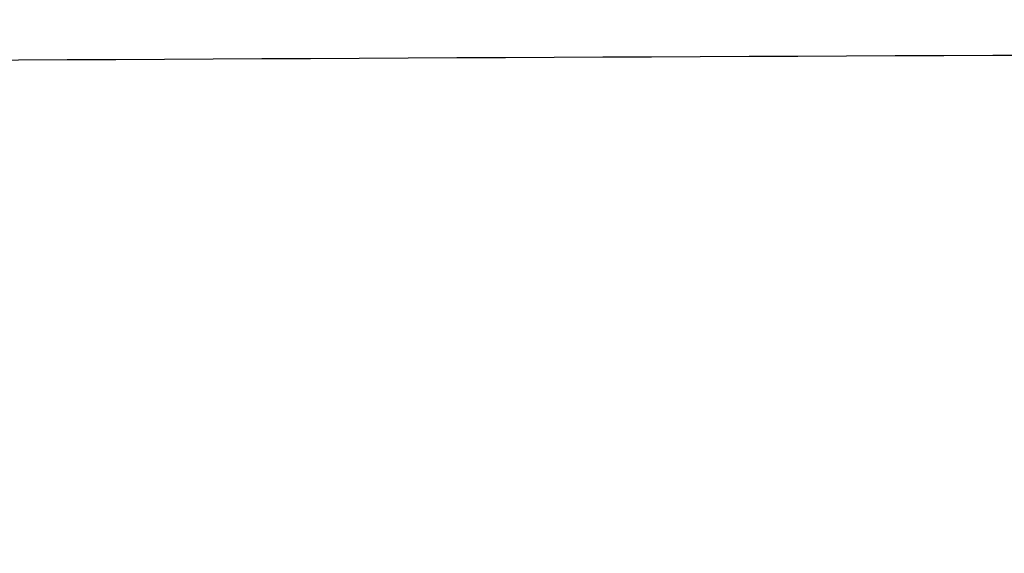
# Model space of a CAD drawing. Header units: millimetres. Extents: x -203 to 203, y 78 to 485.
# Tile 206 of 256: x -0.6445 to -0.552, y 201.3795 to 201.4296. Entities that reach past the tile are written whole.
import ezdxf

# ---------------------------------------------------------------- set-up
doc = ezdxf.new("R2010")
doc.units = ezdxf.units.MM
doc.layers.add('Layer 01', color=18, linetype='Continuous', true_color=0x000000)

# ---------------------------------------------------------------- blocks, each defined once
blk = doc.blocks.new('10CP311BZ')
at = {"layer": 'Layer 01', "extrusion": (1.690585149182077e-14, -1, 4.631737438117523e-14)}
blk.add_open_spline([(-4.897943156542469, 12.00000000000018, 1.193530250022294), (-4.970147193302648, 12, 0.804749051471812), (-4.996238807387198, 12.00000000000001, 0.410242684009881), (-4.9679039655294, 12.00000000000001, -0.1743757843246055), (-4.946842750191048, 12, -0.3687589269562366), (-4.880705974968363, 12, -0.7565128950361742), (-4.835463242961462, 12.00000000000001, -0.9497872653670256), (-4.667284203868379, 12, -1.512509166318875), (-4.511651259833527, 12.00000000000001, -1.870449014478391), (-4.111117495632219, 12.00000000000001, -2.551026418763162), (-3.872288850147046, 12.00000000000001, -2.862611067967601), (-3.46188979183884, 12.00000000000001, -3.282566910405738), (-3.315211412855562, 12, -3.415790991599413), (-3.007185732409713, 12, -3.66129304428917), (-2.686333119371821, 11.99999999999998, -3.8851257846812), (-2.340540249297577, 11.99999999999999, -4.066825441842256), (-1.982028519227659, 12, -4.227038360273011), (-1.795723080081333, 12, -4.296442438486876), (-1.419845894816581, 12, -4.409822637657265), (-1.229184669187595, 12.00000000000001, -4.454382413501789), (-0.8424356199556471, 12.00000000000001, -4.519324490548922), (-0.6451276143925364, 12, -4.539719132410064), (-0.0547867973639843, 12, -4.562814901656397), (0.3352540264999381, 12.00000000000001, -4.529017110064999), (0.7214720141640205, 12, -4.441787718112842)], degree=3, knots=[0, 0, 0, 0, 1.179138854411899, 1.179138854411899, 1.768708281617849, 1.768708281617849, 2.3582777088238, 2.3582777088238, 3.537416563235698, 3.537416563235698, 4.716555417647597, 4.716555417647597, 5.306124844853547, 5.306124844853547, 5.895694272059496, 6.485263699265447, 6.485263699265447, 7.074833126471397, 7.074833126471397, 7.664402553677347, 7.664402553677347, 8.253971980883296, 8.253971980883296, 9.433110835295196, 9.433110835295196, 9.433110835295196, 9.433110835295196], dxfattribs=at)
at = {"layer": 'Layer 01'}
blk.add_rational_spline([(-1.7843140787e-06, 11.52494583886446, 4.499999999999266), (1.863961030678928, 11.58749999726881, 4.499999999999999), (3.181980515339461, 11.64999999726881, 3.181980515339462), (4.499999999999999, 11.71249999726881, 1.86396103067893), (4.499999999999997, 11.77499999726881), (4.499999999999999, 11.83749999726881, -1.863961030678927), (3.181980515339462, 11.89999999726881, -3.181980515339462), (2.155022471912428, 11.94869797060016, -4.208938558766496), (0.7214720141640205, 12, -4.441787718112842)], [1, 0.9238795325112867, 1, 0.9238795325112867, 1, 0.9238795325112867, 1, 0.939675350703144, 0.9749639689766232], degree=2, knots=[-14.09645303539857, -14.09645303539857, -14.09645303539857, -10.36643229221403, -10.36643229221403, -6.636415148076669, -6.636415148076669, -2.906398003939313, -2.906398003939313, 0, 0, 0], dxfattribs=at)
blk.add_open_spline([(1.819486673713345, 9.393898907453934, 9.5), (0.9823546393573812, 10.2310309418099, 9.5), (0.145222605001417, 11.06816297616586, 9.5)], degree=2, dxfattribs=at)
blk = doc.blocks.new('CT311ABINT')
at = {"layer": 'Layer 01', "extrusion": (-0.1637859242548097, -0.984092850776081, 0.06881447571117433), "rotation": 0.6561814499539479}
blk.add_blockref('10CP311BZ', (-41.93200462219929, 85.8147011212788, -246.623976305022), dxfattribs=at)

msp = doc.modelspace()

# ---------------------------------------------------------------- block references
at = {"layer": 'Layer 01', "extrusion": (0, -1, 0)}
msp.add_blockref('CT311ABINT', (0, -17.71698113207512, -281.7169811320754), dxfattribs=at)

doc.saveas('drawing.dxf')
